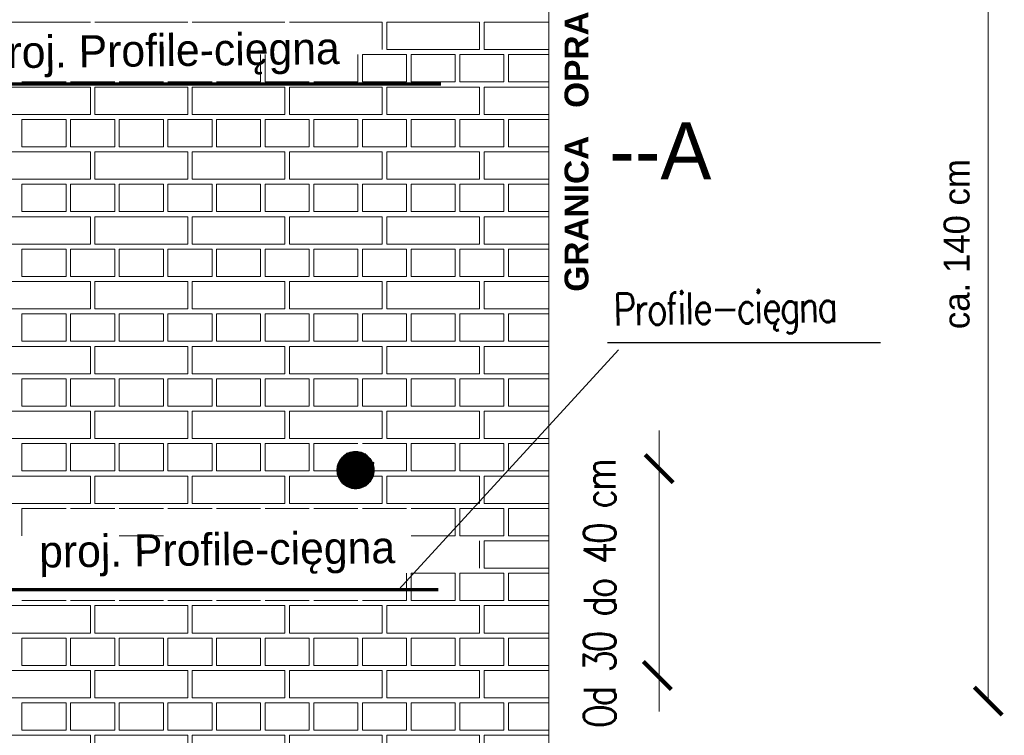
# Model space of a CAD drawing. Header units: millimetres. Extents: x 5545 to 136433, y -146986 to -36607.
# Tile 8 of 159: x 45580 to 46011, y -63834 to -63520. Entities that reach past the tile are written whole.
import ezdxf

# ---------------------------------------------------------------- set-up
doc = ezdxf.new("R2010")
doc.units = ezdxf.units.MM
doc.header["$LTSCALE"] = 8
doc.linetypes.add('DASHDOTX2', pattern=[50.8, 25.4, -12.7, 0, -12.7])
doc.linetypes.add('DASHED2', pattern=[37.5, 25, -12.5])
doc.layers.add('widok', color=2, linetype='Continuous', lineweight=20)
doc.styles.add('style1', font='simplex.shx')

# ---------------------------------------------------------------- blocks, each defined once
blk = doc.blocks.new('_ArchTick')
at = {"color": 0, "linetype": 'ByBlock', "const_width": 0.15}
blk.add_lwpolyline([(-0.5, -0.5), (0.5, 0.5)], dxfattribs=at)

msp = doc.modelspace()

# ---------------------------------------------------------------- hatches: boundary and pattern name
at = {"linetype": 'DASHDOTX2', "lineweight": 25, "ltscale": 2}
h = msp.add_hatch(dxfattribs=at)
h.set_pattern_fill('ANSI31', color=2, scale=1.02375, style=0)
h.set_pattern_definition([(45, (149674.51979, -80925.99054), (-0.0904875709, 0.0904875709), [])])
h.paths.add_polyline_path([(45718.839, -63717.695, 0.599628), (45731.324, -63724.363), (45727.744, -63718.381), (45727.531, -63718.381), (45734.32, -63714.74, 0.827145)])
h.paths.add_polyline_path([(45734.885, -63717.695, 0.0946039), (45734.32, -63714.74), (45727.692, -63718.295), (45731.324, -63724.363, 0.2502907)])
h = msp.add_hatch(dxfattribs=at)
h.set_pattern_fill('ANSI31', color=5, scale=0.6825, style=0)
h.set_pattern_definition([(45, (115025.3851, -75190.51371), (-0.06032504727, 0.06032504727), [])])
h.paths.add_polyline_path([(45721.598, -63718.317, 0.599628), (45729.921, -63722.762), (45727.535, -63718.774), (45727.393, -63718.774), (45731.919, -63716.346, 0.827145)])
h.paths.add_polyline_path([(45732.295, -63718.317, 0.0946039), (45731.919, -63716.346), (45727.5, -63718.717), (45729.921, -63722.762, 0.2502907)])

# ---------------------------------------------------------------- linework, layer by layer
at = {"color": 7, "linetype": 'DASHDOTX2', "lineweight": 15, "ltscale": 2}
msp.add_line((45811.574, -63435.193), (45811.574, -64073.659), dxfattribs=at)
at = {"lineweight": 15}
for p, q in [((46004.329, -63440.494), (46004.329, -63819.105)), ((45859.978, -63700.364), (45859.978, -63823.606))]:
    msp.add_line(p, q, dxfattribs=at)
at = {"color": 254, "lineweight": 15}
for p, q in [((45569.886, -63521.13), (45610.558, -63521.13)), ((45612.558, -63521.13), (45653.23, -63521.13)), ((45655.23, -63521.13), (45695.902, -63521.13)), ((45697.902, -63521.13), (45738.574, -63521.13)), ((45738.574, -63533.131), (45738.574, -63521.13)), ((45740.574, -63521.13), (45781.246, -63521.13)), ((45740.574, -63533.131), (45740.574, -63521.13)), ((45781.246, -63533.131), (45781.246, -63521.13)), ((45783.246, -63521.13), (45811.574, -63521.13)), ((45783.246, -63533.131), (45783.246, -63521.13)), ((45740.574, -63533.131), (45781.246, -63533.131)), ((45783.246, -63533.131), (45811.574, -63533.131)), ((45685.234, -63547.357), (45685.234, -63535.356)), ((45687.234, -63547.357), (45687.234, -63535.356)), ((45727.906, -63547.357), (45727.906, -63535.356)), ((45729.906, -63535.356), (45749.242, -63535.356)), ((45729.906, -63547.357), (45729.906, -63535.356)), ((45749.242, -63547.357), (45749.242, -63535.356)), ((45751.242, -63535.356), (45770.578, -63535.356)), ((45751.242, -63547.357), (45751.242, -63535.356)), ((45770.578, -63547.357), (45770.578, -63535.356)), ((45772.578, -63535.356), (45791.914, -63535.356)), ((45772.578, -63547.357), (45772.578, -63535.356)), ((45791.914, -63547.357), (45791.914, -63535.356)), ((45793.914, -63535.356), (45811.574, -63535.356)), ((45793.914, -63547.357), (45793.914, -63535.356)), ((45569.886, -63549.581), (45610.558, -63549.581)), ((45580.554, -63547.357), (45599.89, -63547.357)), ((45601.89, -63547.357), (45621.226, -63547.357)), ((45610.558, -63561.583), (45610.558, -63549.581)), ((45612.558, -63549.581), (45653.23, -63549.581)), ((45612.558, -63561.583), (45612.558, -63549.581)), ((45623.226, -63547.357), (45642.562, -63547.357)), ((45644.562, -63547.357), (45663.898, -63547.357)), ((45653.23, -63561.583), (45653.23, -63549.581)), ((45655.23, -63549.581), (45695.902, -63549.581)), ((45655.23, -63561.583), (45655.23, -63549.581)), ((45665.898, -63547.357), (45685.234, -63547.357)), ((45687.234, -63547.357), (45706.57, -63547.357)), ((45695.902, -63561.583), (45695.902, -63549.581)), ((45697.902, -63549.581), (45738.574, -63549.581)), ((45697.902, -63561.583), (45697.902, -63549.581)), ((45708.57, -63547.357), (45727.906, -63547.357)), ((45729.906, -63547.357), (45749.242, -63547.357)), ((45738.574, -63561.583), (45738.574, -63549.581)), ((45740.574, -63549.581), (45781.246, -63549.581)), ((45740.574, -63561.583), (45740.574, -63549.581)), ((45751.242, -63547.357), (45770.578, -63547.357)), ((45772.578, -63547.357), (45791.914, -63547.357)), ((45781.246, -63561.583), (45781.246, -63549.581)), ((45783.246, -63549.581), (45811.574, -63549.581)), ((45783.246, -63561.583), (45783.246, -63549.581)), ((45793.914, -63547.357), (45811.574, -63547.357)), ((45569.886, -63561.583), (45610.558, -63561.583)), ((45612.558, -63561.583), (45653.23, -63561.583)), ((45655.23, -63561.583), (45695.902, -63561.583)), ((45697.902, -63561.583), (45738.574, -63561.583)), ((45740.574, -63561.583), (45781.246, -63561.583)), ((45783.246, -63561.583), (45811.574, -63561.583)), ((45580.554, -63563.807), (45599.89, -63563.807)), ((45580.554, -63575.809), (45580.554, -63563.807)), ((45599.89, -63575.809), (45599.89, -63563.807)), ((45601.89, -63563.807), (45621.226, -63563.807)), ((45601.89, -63575.809), (45601.89, -63563.807)), ((45621.226, -63575.809), (45621.226, -63563.807)), ((45623.226, -63563.807), (45642.562, -63563.807)), ((45623.226, -63575.809), (45623.226, -63563.807)), ((45642.562, -63575.809), (45642.562, -63563.807)), ((45644.562, -63563.807), (45663.898, -63563.807)), ((45644.562, -63575.809), (45644.562, -63563.807)), ((45663.898, -63575.809), (45663.898, -63563.807)), ((45665.898, -63563.807), (45685.234, -63563.807)), ((45665.898, -63575.809), (45665.898, -63563.807)), ((45685.234, -63575.809), (45685.234, -63563.807)), ((45687.234, -63563.807), (45706.57, -63563.807)), ((45687.234, -63575.809), (45687.234, -63563.807)), ((45706.57, -63575.809), (45706.57, -63563.807)), ((45708.57, -63563.807), (45727.906, -63563.807)), ((45708.57, -63575.809), (45708.57, -63563.807)), ((45727.906, -63575.809), (45727.906, -63563.807)), ((45729.906, -63563.807), (45749.242, -63563.807)), ((45729.906, -63575.809), (45729.906, -63563.807)), ((45749.242, -63575.809), (45749.242, -63563.807)), ((45751.242, -63563.807), (45770.578, -63563.807)), ((45751.242, -63575.809), (45751.242, -63563.807)), ((45770.578, -63575.809), (45770.578, -63563.807)), ((45772.578, -63563.807), (45791.914, -63563.807)), ((45772.578, -63575.809), (45772.578, -63563.807)), ((45791.914, -63575.809), (45791.914, -63563.807)), ((45793.914, -63563.807), (45811.574, -63563.807)), ((45793.914, -63575.809), (45793.914, -63563.807)), ((45580.554, -63575.809), (45599.89, -63575.809)), ((45601.89, -63575.809), (45621.226, -63575.809)), ((45623.226, -63575.809), (45642.562, -63575.809)), ((45644.562, -63575.809), (45663.898, -63575.809)), ((45665.898, -63575.809), (45685.234, -63575.809)), ((45687.234, -63575.809), (45706.57, -63575.809)), ((45708.57, -63575.809), (45727.906, -63575.809)), ((45729.906, -63575.809), (45749.242, -63575.809)), ((45751.242, -63575.809), (45770.578, -63575.809)), ((45772.578, -63575.809), (45791.914, -63575.809)), ((45793.914, -63575.809), (45811.574, -63575.809)), ((45569.886, -63578.033), (45610.558, -63578.033)), ((45610.558, -63590.035), (45610.558, -63578.033)), ((45612.558, -63578.033), (45653.23, -63578.033)), ((45612.558, -63590.035), (45612.558, -63578.033)), ((45653.23, -63590.035), (45653.23, -63578.033)), ((45655.23, -63578.033), (45695.902, -63578.033)), ((45655.23, -63590.035), (45655.23, -63578.033)), ((45695.902, -63590.035), (45695.902, -63578.033)), ((45697.902, -63578.033), (45738.574, -63578.033)), ((45697.902, -63590.035), (45697.902, -63578.033)), ((45738.574, -63590.035), (45738.574, -63578.033)), ((45740.574, -63578.033), (45781.246, -63578.033)), ((45740.574, -63590.035), (45740.574, -63578.033)), ((45781.246, -63590.035), (45781.246, -63578.033)), ((45783.246, -63578.033), (45811.574, -63578.033)), ((45783.246, -63590.035), (45783.246, -63578.033)), ((45569.886, -63590.035), (45610.558, -63590.035)), ((45580.554, -63592.259), (45599.89, -63592.259)), ((45580.554, -63604.26), (45580.554, -63592.259)), ((45599.89, -63604.26), (45599.89, -63592.259)), ((45601.89, -63592.259), (45621.226, -63592.259)), ((45601.89, -63604.26), (45601.89, -63592.259)), ((45612.558, -63590.035), (45653.23, -63590.035)), ((45621.226, -63604.26), (45621.226, -63592.259)), ((45623.226, -63592.259), (45642.562, -63592.259)), ((45623.226, -63604.26), (45623.226, -63592.259)), ((45642.562, -63604.26), (45642.562, -63592.259)), ((45644.562, -63592.259), (45663.898, -63592.259)), ((45644.562, -63604.26), (45644.562, -63592.259)), ((45655.23, -63590.035), (45695.902, -63590.035)), ((45663.898, -63604.26), (45663.898, -63592.259)), ((45665.898, -63592.259), (45685.234, -63592.259)), ((45665.898, -63604.26), (45665.898, -63592.259)), ((45685.234, -63604.26), (45685.234, -63592.259)), ((45687.234, -63592.259), (45706.57, -63592.259)), ((45687.234, -63604.26), (45687.234, -63592.259)), ((45697.902, -63590.035), (45738.574, -63590.035)), ((45706.57, -63604.26), (45706.57, -63592.259)), ((45708.57, -63592.259), (45727.906, -63592.259)), ((45708.57, -63604.26), (45708.57, -63592.259)), ((45727.906, -63604.26), (45727.906, -63592.259)), ((45729.906, -63592.259), (45749.242, -63592.259)), ((45729.906, -63604.26), (45729.906, -63592.259)), ((45740.574, -63590.035), (45781.246, -63590.035)), ((45749.242, -63604.26), (45749.242, -63592.259)), ((45751.242, -63592.259), (45770.578, -63592.259)), ((45751.242, -63604.26), (45751.242, -63592.259)), ((45770.578, -63604.26), (45770.578, -63592.259)), ((45772.578, -63592.259), (45791.914, -63592.259)), ((45772.578, -63604.26), (45772.578, -63592.259)), ((45783.246, -63590.035), (45811.574, -63590.035)), ((45791.914, -63604.26), (45791.914, -63592.259)), ((45793.914, -63592.259), (45811.574, -63592.259)), ((45793.914, -63604.26), (45793.914, -63592.259)), ((45569.886, -63606.485), (45610.558, -63606.485)), ((45580.554, -63604.26), (45599.89, -63604.26)), ((45601.89, -63604.26), (45621.226, -63604.26)), ((45610.558, -63618.486), (45610.558, -63606.485)), ((45612.558, -63606.485), (45653.23, -63606.485)), ((45612.558, -63618.486), (45612.558, -63606.485)), ((45623.226, -63604.26), (45642.562, -63604.26)), ((45644.562, -63604.26), (45663.898, -63604.26)), ((45653.23, -63618.486), (45653.23, -63606.485)), ((45655.23, -63606.485), (45695.902, -63606.485)), ((45655.23, -63618.486), (45655.23, -63606.485)), ((45665.898, -63604.26), (45685.234, -63604.26)), ((45687.234, -63604.26), (45706.57, -63604.26)), ((45695.902, -63618.486), (45695.902, -63606.485)), ((45697.902, -63606.485), (45738.574, -63606.485)), ((45697.902, -63618.486), (45697.902, -63606.485)), ((45708.57, -63604.26), (45727.906, -63604.26)), ((45729.906, -63604.26), (45749.242, -63604.26)), ((45738.574, -63618.486), (45738.574, -63606.485)), ((45740.574, -63606.485), (45781.246, -63606.485)), ((45740.574, -63618.486), (45740.574, -63606.485)), ((45751.242, -63604.26), (45770.578, -63604.26)), ((45772.578, -63604.26), (45791.914, -63604.26)), ((45781.246, -63618.486), (45781.246, -63606.485)), ((45783.246, -63606.485), (45811.574, -63606.485)), ((45783.246, -63618.486), (45783.246, -63606.485)), ((45793.914, -63604.26), (45811.574, -63604.26)), ((45569.886, -63618.486), (45610.558, -63618.486)), ((45612.558, -63618.486), (45653.23, -63618.486)), ((45655.23, -63618.486), (45695.902, -63618.486)), ((45697.902, -63618.486), (45738.574, -63618.486)), ((45740.574, -63618.486), (45781.246, -63618.486)), ((45783.246, -63618.486), (45811.574, -63618.486)), ((45580.554, -63620.711), (45599.89, -63620.711)), ((45580.554, -63632.712), (45580.554, -63620.711)), ((45599.89, -63632.712), (45599.89, -63620.711)), ((45601.89, -63620.711), (45621.226, -63620.711)), ((45601.89, -63632.712), (45601.89, -63620.711)), ((45621.226, -63632.712), (45621.226, -63620.711)), ((45623.226, -63620.711), (45642.562, -63620.711)), ((45623.226, -63632.712), (45623.226, -63620.711)), ((45642.562, -63632.712), (45642.562, -63620.711)), ((45644.562, -63620.711), (45663.898, -63620.711)), ((45644.562, -63632.712), (45644.562, -63620.711)), ((45663.898, -63632.712), (45663.898, -63620.711)), ((45665.898, -63620.711), (45685.234, -63620.711)), ((45665.898, -63632.712), (45665.898, -63620.711)), ((45685.234, -63632.712), (45685.234, -63620.711)), ((45687.234, -63620.711), (45706.57, -63620.711)), ((45687.234, -63632.712), (45687.234, -63620.711)), ((45706.57, -63632.712), (45706.57, -63620.711)), ((45708.57, -63620.711), (45727.906, -63620.711)), ((45708.57, -63632.712), (45708.57, -63620.711)), ((45727.906, -63632.712), (45727.906, -63620.711)), ((45729.906, -63620.711), (45749.242, -63620.711)), ((45729.906, -63632.712), (45729.906, -63620.711)), ((45749.242, -63632.712), (45749.242, -63620.711)), ((45751.242, -63620.711), (45770.578, -63620.711)), ((45751.242, -63632.712), (45751.242, -63620.711)), ((45770.578, -63632.712), (45770.578, -63620.711)), ((45772.578, -63620.711), (45791.914, -63620.711)), ((45772.578, -63632.712), (45772.578, -63620.711)), ((45791.914, -63632.712), (45791.914, -63620.711)), ((45793.914, -63620.711), (45811.574, -63620.711)), ((45793.914, -63632.712), (45793.914, -63620.711)), ((45580.554, -63632.712), (45599.89, -63632.712)), ((45601.89, -63632.712), (45621.226, -63632.712)), ((45623.226, -63632.712), (45642.562, -63632.712)), ((45644.562, -63632.712), (45663.898, -63632.712)), ((45665.898, -63632.712), (45685.234, -63632.712)), ((45687.234, -63632.712), (45706.57, -63632.712)), ((45708.57, -63632.712), (45727.906, -63632.712)), ((45729.906, -63632.712), (45749.242, -63632.712)), ((45751.242, -63632.712), (45770.578, -63632.712)), ((45772.578, -63632.712), (45791.914, -63632.712)), ((45793.914, -63632.712), (45811.574, -63632.712)), ((45569.886, -63634.936), (45610.558, -63634.936)), ((45610.558, -63646.938), (45610.558, -63634.936)), ((45612.558, -63634.936), (45653.23, -63634.936)), ((45612.558, -63646.938), (45612.558, -63634.936)), ((45653.23, -63646.938), (45653.23, -63634.936)), ((45655.23, -63634.936), (45695.902, -63634.936)), ((45655.23, -63646.938), (45655.23, -63634.936)), ((45695.902, -63646.938), (45695.902, -63634.936)), ((45697.902, -63634.936), (45738.574, -63634.936)), ((45697.902, -63646.938), (45697.902, -63634.936)), ((45738.574, -63646.938), (45738.574, -63634.936)), ((45740.574, -63634.936), (45781.246, -63634.936)), ((45740.574, -63646.938), (45740.574, -63634.936)), ((45781.246, -63646.938), (45781.246, -63634.936)), ((45783.246, -63634.936), (45811.574, -63634.936)), ((45783.246, -63646.938), (45783.246, -63634.936)), ((45569.886, -63646.938), (45610.558, -63646.938)), ((45580.554, -63649.162), (45599.89, -63649.162)), ((45580.554, -63661.164), (45580.554, -63649.162)), ((45599.89, -63661.164), (45599.89, -63649.162)), ((45601.89, -63649.162), (45621.226, -63649.162)), ((45601.89, -63661.164), (45601.89, -63649.162)), ((45612.558, -63646.938), (45653.23, -63646.938)), ((45621.226, -63661.164), (45621.226, -63649.162)), ((45623.226, -63649.162), (45642.562, -63649.162)), ((45623.226, -63661.164), (45623.226, -63649.162)), ((45642.562, -63661.164), (45642.562, -63649.162)), ((45644.562, -63649.162), (45663.898, -63649.162)), ((45644.562, -63661.164), (45644.562, -63649.162)), ((45655.23, -63646.938), (45695.902, -63646.938)), ((45663.898, -63661.164), (45663.898, -63649.162)), ((45665.898, -63649.162), (45685.234, -63649.162)), ((45665.898, -63661.164), (45665.898, -63649.162)), ((45685.234, -63661.164), (45685.234, -63649.162)), ((45687.234, -63649.162), (45706.57, -63649.162)), ((45687.234, -63661.164), (45687.234, -63649.162)), ((45697.902, -63646.938), (45738.574, -63646.938)), ((45706.57, -63661.164), (45706.57, -63649.162)), ((45708.57, -63649.162), (45727.906, -63649.162)), ((45708.57, -63661.164), (45708.57, -63649.162)), ((45727.906, -63661.164), (45727.906, -63649.162)), ((45729.906, -63649.162), (45749.242, -63649.162)), ((45729.906, -63661.164), (45729.906, -63649.162)), ((45740.574, -63646.938), (45781.246, -63646.938)), ((45749.242, -63661.164), (45749.242, -63649.162)), ((45751.242, -63649.162), (45770.578, -63649.162)), ((45751.242, -63661.164), (45751.242, -63649.162)), ((45770.578, -63661.164), (45770.578, -63649.162)), ((45772.578, -63649.162), (45791.914, -63649.162)), ((45772.578, -63661.164), (45772.578, -63649.162)), ((45783.246, -63646.938), (45811.574, -63646.938)), ((45791.914, -63661.164), (45791.914, -63649.162)), ((45793.914, -63649.162), (45811.574, -63649.162)), ((45793.914, -63661.164), (45793.914, -63649.162)), ((45580.554, -63661.164), (45599.89, -63661.164)), ((45601.89, -63661.164), (45621.226, -63661.164)), ((45623.226, -63661.164), (45642.562, -63661.164)), ((45644.562, -63661.164), (45663.898, -63661.164)), ((45665.898, -63661.164), (45685.234, -63661.164)), ((45687.234, -63661.164), (45706.57, -63661.164)), ((45708.57, -63661.164), (45727.906, -63661.164)), ((45729.906, -63661.164), (45749.242, -63661.164)), ((45751.242, -63661.164), (45770.578, -63661.164)), ((45772.578, -63661.164), (45791.914, -63661.164)), ((45793.914, -63661.164), (45811.574, -63661.164)), ((45569.886, -63663.388), (45610.558, -63663.388)), ((45610.558, -63675.39), (45610.558, -63663.388)), ((45612.558, -63663.388), (45653.23, -63663.388)), ((45612.558, -63675.39), (45612.558, -63663.388)), ((45653.23, -63675.39), (45653.23, -63663.388)), ((45655.23, -63663.388), (45695.902, -63663.388)), ((45655.23, -63675.39), (45655.23, -63663.388)), ((45695.902, -63675.39), (45695.902, -63663.388)), ((45697.902, -63663.388), (45738.574, -63663.388)), ((45697.902, -63675.39), (45697.902, -63663.388)), ((45738.574, -63675.39), (45738.574, -63663.388)), ((45740.574, -63663.388), (45781.246, -63663.388)), ((45740.574, -63675.39), (45740.574, -63663.388)), ((45781.246, -63675.39), (45781.246, -63663.388)), ((45783.246, -63663.388), (45811.574, -63663.388)), ((45783.246, -63675.39), (45783.246, -63663.388)), ((45569.886, -63675.39), (45610.558, -63675.39)), ((45612.558, -63675.39), (45653.23, -63675.39)), ((45655.23, -63675.39), (45695.902, -63675.39)), ((45697.902, -63675.39), (45738.574, -63675.39)), ((45740.574, -63675.39), (45781.246, -63675.39)), ((45783.246, -63675.39), (45811.574, -63675.39)), ((45580.554, -63677.614), (45599.89, -63677.614)), ((45580.554, -63689.615), (45580.554, -63677.614)), ((45599.89, -63689.615), (45599.89, -63677.614)), ((45601.89, -63677.614), (45621.226, -63677.614)), ((45601.89, -63689.615), (45601.89, -63677.614)), ((45621.226, -63689.615), (45621.226, -63677.614)), ((45623.226, -63677.614), (45642.562, -63677.614)), ((45623.226, -63689.615), (45623.226, -63677.614)), ((45642.562, -63689.615), (45642.562, -63677.614)), ((45644.562, -63677.614), (45663.898, -63677.614)), ((45644.562, -63689.615), (45644.562, -63677.614)), ((45663.898, -63689.615), (45663.898, -63677.614)), ((45665.898, -63677.614), (45685.234, -63677.614)), ((45665.898, -63689.615), (45665.898, -63677.614)), ((45685.234, -63689.615), (45685.234, -63677.614)), ((45687.234, -63677.614), (45706.57, -63677.614)), ((45687.234, -63689.615), (45687.234, -63677.614)), ((45706.57, -63689.615), (45706.57, -63677.614)), ((45708.57, -63677.614), (45727.906, -63677.614)), ((45708.57, -63689.615), (45708.57, -63677.614)), ((45727.906, -63689.615), (45727.906, -63677.614)), ((45729.906, -63677.614), (45749.242, -63677.614)), ((45729.906, -63689.615), (45729.906, -63677.614)), ((45749.242, -63689.615), (45749.242, -63677.614)), ((45751.242, -63677.614), (45770.578, -63677.614)), ((45751.242, -63689.615), (45751.242, -63677.614)), ((45770.578, -63689.615), (45770.578, -63677.614)), ((45772.578, -63677.614), (45791.914, -63677.614)), ((45772.578, -63689.615), (45772.578, -63677.614)), ((45791.914, -63689.615), (45791.914, -63677.614)), ((45793.914, -63677.614), (45811.574, -63677.614)), ((45793.914, -63689.615), (45793.914, -63677.614)), ((45569.886, -63691.84), (45610.558, -63691.84)), ((45580.554, -63689.615), (45599.89, -63689.615)), ((45601.89, -63689.615), (45621.226, -63689.615)), ((45610.558, -63703.841), (45610.558, -63691.84)), ((45612.558, -63691.84), (45653.23, -63691.84)), ((45612.558, -63703.841), (45612.558, -63691.84)), ((45623.226, -63689.615), (45642.562, -63689.615)), ((45644.562, -63689.615), (45663.898, -63689.615)), ((45653.23, -63703.841), (45653.23, -63691.84)), ((45655.23, -63691.84), (45695.902, -63691.84)), ((45655.23, -63703.841), (45655.23, -63691.84)), ((45665.898, -63689.615), (45685.234, -63689.615)), ((45687.234, -63689.615), (45706.57, -63689.615)), ((45695.902, -63703.841), (45695.902, -63691.84)), ((45697.902, -63691.84), (45738.574, -63691.84)), ((45697.902, -63703.841), (45697.902, -63691.84)), ((45708.57, -63689.615), (45727.906, -63689.615)), ((45729.906, -63689.615), (45749.242, -63689.615)), ((45738.574, -63703.841), (45738.574, -63691.84)), ((45740.574, -63691.84), (45781.246, -63691.84)), ((45740.574, -63703.841), (45740.574, -63691.84)), ((45751.242, -63689.615), (45770.578, -63689.615)), ((45772.578, -63689.615), (45791.914, -63689.615)), ((45781.246, -63703.841), (45781.246, -63691.84)), ((45783.246, -63691.84), (45811.574, -63691.84)), ((45783.246, -63703.841), (45783.246, -63691.84)), ((45793.914, -63689.615), (45811.574, -63689.615)), ((45569.886, -63703.841), (45610.558, -63703.841)), ((45580.554, -63706.066), (45599.89, -63706.066)), ((45580.554, -63718.067), (45580.554, -63706.066)), ((45599.89, -63718.067), (45599.89, -63706.066)), ((45601.89, -63706.066), (45621.226, -63706.066)), ((45601.89, -63718.067), (45601.89, -63706.066)), ((45612.558, -63703.841), (45653.23, -63703.841)), ((45621.226, -63718.067), (45621.226, -63706.066)), ((45623.226, -63706.066), (45642.562, -63706.066)), ((45623.226, -63718.067), (45623.226, -63706.066)), ((45642.562, -63718.067), (45642.562, -63706.066)), ((45644.562, -63706.066), (45663.898, -63706.066)), ((45644.562, -63718.067), (45644.562, -63706.066)), ((45655.23, -63703.841), (45695.902, -63703.841)), ((45663.898, -63718.067), (45663.898, -63706.066)), ((45665.898, -63706.066), (45685.234, -63706.066)), ((45665.898, -63718.067), (45665.898, -63706.066)), ((45685.234, -63718.067), (45685.234, -63706.066)), ((45687.234, -63706.066), (45706.57, -63706.066)), ((45687.234, -63718.067), (45687.234, -63706.066)), ((45697.902, -63703.841), (45738.574, -63703.841)), ((45706.57, -63718.067), (45706.57, -63706.066)), ((45708.57, -63706.066), (45727.906, -63706.066)), ((45708.57, -63718.067), (45708.57, -63706.066)), ((45729.906, -63706.066), (45749.242, -63706.066)), ((45740.574, -63703.841), (45781.246, -63703.841)), ((45749.242, -63718.067), (45749.242, -63706.066)), ((45751.242, -63706.066), (45770.578, -63706.066)), ((45751.242, -63718.067), (45751.242, -63706.066)), ((45770.578, -63718.067), (45770.578, -63706.066)), ((45772.578, -63706.066), (45791.914, -63706.066)), ((45772.578, -63718.067), (45772.578, -63706.066)), ((45783.246, -63703.841), (45811.574, -63703.841)), ((45791.914, -63718.067), (45791.914, -63706.066)), ((45793.914, -63706.066), (45811.574, -63706.066)), ((45793.914, -63718.067), (45793.914, -63706.066)), ((45580.554, -63718.067), (45599.89, -63718.067)), ((45601.89, -63718.067), (45621.226, -63718.067)), ((45623.226, -63718.067), (45642.562, -63718.067)), ((45644.562, -63718.067), (45663.898, -63718.067)), ((45665.898, -63718.067), (45685.234, -63718.067)), ((45687.234, -63718.067), (45706.57, -63718.067)), ((45708.57, -63718.067), (45727.906, -63718.067)), ((45729.906, -63718.067), (45749.242, -63718.067)), ((45751.242, -63718.067), (45770.578, -63718.067)), ((45772.578, -63718.067), (45791.914, -63718.067)), ((45793.914, -63718.067), (45811.574, -63718.067)), ((45569.886, -63720.291), (45610.558, -63720.291)), ((45610.558, -63732.293), (45610.558, -63720.291)), ((45612.558, -63720.291), (45653.23, -63720.291)), ((45612.558, -63732.293), (45612.558, -63720.291)), ((45653.23, -63732.293), (45653.23, -63720.291)), ((45655.23, -63720.291), (45695.902, -63720.291)), ((45655.23, -63732.293), (45655.23, -63720.291)), ((45695.902, -63732.293), (45695.902, -63720.291)), ((45697.902, -63720.291), (45738.574, -63720.291)), ((45697.902, -63732.293), (45697.902, -63720.291)), ((45738.574, -63732.293), (45738.574, -63720.291)), ((45740.574, -63720.291), (45781.246, -63720.291)), ((45740.574, -63732.293), (45740.574, -63720.291)), ((45781.246, -63732.293), (45781.246, -63720.291)), ((45783.246, -63720.291), (45811.574, -63720.291)), ((45783.246, -63732.293), (45783.246, -63720.291)), ((45569.886, -63732.293), (45610.558, -63732.293)), ((45580.554, -63734.517), (45599.89, -63734.517)), ((45580.554, -63746.519), (45580.554, -63734.517)), ((45601.89, -63734.517), (45621.226, -63734.517)), ((45612.558, -63732.293), (45653.23, -63732.293)), ((45623.226, -63734.517), (45642.562, -63734.517)), ((45644.562, -63734.517), (45663.898, -63734.517)), ((45655.23, -63732.293), (45695.902, -63732.293)), ((45665.898, -63734.517), (45685.234, -63734.517)), ((45687.234, -63734.517), (45706.57, -63734.517)), ((45697.902, -63732.293), (45738.574, -63732.293)), ((45708.57, -63734.517), (45727.906, -63734.517)), ((45729.906, -63734.517), (45749.242, -63734.517)), ((45740.574, -63732.293), (45781.246, -63732.293)), ((45751.242, -63734.517), (45770.578, -63734.517)), ((45770.578, -63746.519), (45770.578, -63734.517)), ((45772.578, -63734.517), (45791.914, -63734.517)), ((45772.578, -63746.519), (45772.578, -63734.517)), ((45783.246, -63732.293), (45811.574, -63732.293)), ((45791.914, -63746.519), (45791.914, -63734.517)), ((45793.914, -63734.517), (45811.574, -63734.517)), ((45793.914, -63746.519), (45793.914, -63734.517)), ((45623.226, -63746.519), (45642.562, -63746.519)), ((45751.242, -63746.519), (45770.578, -63746.519)), ((45772.578, -63746.519), (45791.914, -63746.519)), ((45781.246, -63760.744), (45781.246, -63748.743)), ((45783.246, -63748.743), (45811.574, -63748.743)), ((45783.246, -63760.744), (45783.246, -63748.743)), ((45793.914, -63746.519), (45811.574, -63746.519)), ((45783.246, -63760.744), (45811.574, -63760.744)), ((45749.242, -63774.97), (45749.242, -63762.969)), ((45751.242, -63762.969), (45770.578, -63762.969)), ((45751.242, -63774.97), (45751.242, -63762.969)), ((45770.578, -63774.97), (45770.578, -63762.969)), ((45772.578, -63762.969), (45791.914, -63762.969)), ((45772.578, -63774.97), (45772.578, -63762.969)), ((45791.914, -63774.97), (45791.914, -63762.969)), ((45793.914, -63762.969), (45811.574, -63762.969)), ((45793.914, -63774.97), (45793.914, -63762.969)), ((45580.554, -63774.97), (45599.89, -63774.97)), ((45601.89, -63774.97), (45621.226, -63774.97)), ((45623.226, -63774.97), (45642.562, -63774.97)), ((45644.562, -63774.97), (45663.898, -63774.97)), ((45665.898, -63774.97), (45685.234, -63774.97)), ((45687.234, -63774.97), (45706.57, -63774.97)), ((45708.57, -63774.97), (45727.906, -63774.97)), ((45729.906, -63774.97), (45749.242, -63774.97)), ((45751.242, -63774.97), (45770.578, -63774.97)), ((45772.578, -63774.97), (45791.914, -63774.97)), ((45793.914, -63774.97), (45811.574, -63774.97)), ((45569.886, -63777.195), (45610.558, -63777.195)), ((45610.558, -63789.196), (45610.558, -63777.195)), ((45612.558, -63777.195), (45653.23, -63777.195)), ((45612.558, -63789.196), (45612.558, -63777.195)), ((45653.23, -63789.196), (45653.23, -63777.195)), ((45655.23, -63777.195), (45695.902, -63777.195)), ((45655.23, -63789.196), (45655.23, -63777.195)), ((45695.902, -63789.196), (45695.902, -63777.195)), ((45697.902, -63777.195), (45738.574, -63777.195)), ((45697.902, -63789.196), (45697.902, -63777.195)), ((45738.574, -63789.196), (45738.574, -63777.195)), ((45740.574, -63777.195), (45781.246, -63777.195)), ((45740.574, -63789.196), (45740.574, -63777.195)), ((45781.246, -63789.196), (45781.246, -63777.195)), ((45783.246, -63777.195), (45811.574, -63777.195)), ((45783.246, -63789.196), (45783.246, -63777.195)), ((45569.886, -63789.196), (45610.558, -63789.196)), ((45580.554, -63791.42), (45599.89, -63791.42)), ((45580.554, -63803.422), (45580.554, -63791.42)), ((45599.89, -63803.422), (45599.89, -63791.42)), ((45601.89, -63791.42), (45621.226, -63791.42)), ((45601.89, -63803.422), (45601.89, -63791.42)), ((45612.558, -63789.196), (45653.23, -63789.196)), ((45621.226, -63803.422), (45621.226, -63791.42)), ((45623.226, -63791.42), (45642.562, -63791.42)), ((45623.226, -63803.422), (45623.226, -63791.42)), ((45642.562, -63803.422), (45642.562, -63791.42)), ((45644.562, -63791.42), (45663.898, -63791.42)), ((45644.562, -63803.422), (45644.562, -63791.42)), ((45655.23, -63789.196), (45695.902, -63789.196)), ((45663.898, -63803.422), (45663.898, -63791.42)), ((45665.898, -63791.42), (45685.234, -63791.42)), ((45665.898, -63803.422), (45665.898, -63791.42)), ((45685.234, -63803.422), (45685.234, -63791.42)), ((45687.234, -63791.42), (45706.57, -63791.42)), ((45687.234, -63803.422), (45687.234, -63791.42)), ((45697.902, -63789.196), (45738.574, -63789.196)), ((45706.57, -63803.422), (45706.57, -63791.42)), ((45708.57, -63791.42), (45727.906, -63791.42)), ((45708.57, -63803.422), (45708.57, -63791.42)), ((45727.906, -63803.422), (45727.906, -63791.42)), ((45729.906, -63791.42), (45749.242, -63791.42)), ((45729.906, -63803.422), (45729.906, -63791.42)), ((45740.574, -63789.196), (45781.246, -63789.196)), ((45749.242, -63803.422), (45749.242, -63791.42)), ((45751.242, -63791.42), (45770.578, -63791.42)), ((45751.242, -63803.422), (45751.242, -63791.42)), ((45770.578, -63803.422), (45770.578, -63791.42)), ((45772.578, -63791.42), (45791.914, -63791.42)), ((45772.578, -63803.422), (45772.578, -63791.42)), ((45783.246, -63789.196), (45811.574, -63789.196)), ((45791.914, -63803.422), (45791.914, -63791.42)), ((45793.914, -63791.42), (45811.574, -63791.42)), ((45793.914, -63803.422), (45793.914, -63791.42)), ((45580.554, -63803.422), (45599.89, -63803.422)), ((45601.89, -63803.422), (45621.226, -63803.422)), ((45623.226, -63803.422), (45642.562, -63803.422)), ((45644.562, -63803.422), (45663.898, -63803.422)), ((45665.898, -63803.422), (45685.234, -63803.422)), ((45687.234, -63803.422), (45706.57, -63803.422)), ((45708.57, -63803.422), (45727.906, -63803.422)), ((45729.906, -63803.422), (45749.242, -63803.422)), ((45751.242, -63803.422), (45770.578, -63803.422)), ((45772.578, -63803.422), (45791.914, -63803.422)), ((45793.914, -63803.422), (45811.574, -63803.422)), ((45569.886, -63805.646), (45610.558, -63805.646)), ((45610.558, -63817.648), (45610.558, -63805.646)), ((45612.558, -63805.646), (45653.23, -63805.646)), ((45612.558, -63817.648), (45612.558, -63805.646)), ((45653.23, -63817.648), (45653.23, -63805.646)), ((45655.23, -63805.646), (45695.902, -63805.646)), ((45655.23, -63817.648), (45655.23, -63805.646)), ((45695.902, -63817.648), (45695.902, -63805.646)), ((45697.902, -63805.646), (45738.574, -63805.646)), ((45697.902, -63817.648), (45697.902, -63805.646)), ((45738.574, -63817.648), (45738.574, -63805.646)), ((45740.574, -63805.646), (45781.246, -63805.646)), ((45740.574, -63817.648), (45740.574, -63805.646)), ((45781.246, -63817.648), (45781.246, -63805.646)), ((45783.246, -63805.646), (45811.574, -63805.646)), ((45783.246, -63817.648), (45783.246, -63805.646)), ((45569.886, -63817.648), (45610.558, -63817.648)), ((45612.558, -63817.648), (45653.23, -63817.648)), ((45655.23, -63817.648), (45695.902, -63817.648)), ((45697.902, -63817.648), (45738.574, -63817.648)), ((45740.574, -63817.648), (45781.246, -63817.648)), ((45783.246, -63817.648), (45811.574, -63817.648)), ((45580.554, -63819.872), (45599.89, -63819.872)), ((45580.554, -63831.874), (45580.554, -63819.872)), ((45599.89, -63831.874), (45599.89, -63819.872)), ((45601.89, -63819.872), (45621.226, -63819.872)), ((45601.89, -63831.874), (45601.89, -63819.872)), ((45621.226, -63831.874), (45621.226, -63819.872)), ((45623.226, -63819.872), (45642.562, -63819.872)), ((45623.226, -63831.874), (45623.226, -63819.872)), ((45642.562, -63831.874), (45642.562, -63819.872)), ((45644.562, -63819.872), (45663.898, -63819.872)), ((45644.562, -63831.874), (45644.562, -63819.872)), ((45663.898, -63831.874), (45663.898, -63819.872)), ((45665.898, -63819.872), (45685.234, -63819.872)), ((45665.898, -63831.874), (45665.898, -63819.872)), ((45685.234, -63831.874), (45685.234, -63819.872)), ((45687.234, -63819.872), (45706.57, -63819.872)), ((45687.234, -63831.874), (45687.234, -63819.872)), ((45706.57, -63831.874), (45706.57, -63819.872)), ((45708.57, -63819.872), (45727.906, -63819.872)), ((45708.57, -63831.874), (45708.57, -63819.872)), ((45727.906, -63831.874), (45727.906, -63819.872)), ((45729.906, -63819.872), (45749.242, -63819.872)), ((45729.906, -63831.874), (45729.906, -63819.872)), ((45749.242, -63831.874), (45749.242, -63819.872)), ((45751.242, -63819.872), (45770.578, -63819.872)), ((45751.242, -63831.874), (45751.242, -63819.872)), ((45770.578, -63831.874), (45770.578, -63819.872)), ((45772.578, -63819.872), (45791.914, -63819.872)), ((45772.578, -63831.874), (45772.578, -63819.872)), ((45791.914, -63831.874), (45791.914, -63819.872)), ((45793.914, -63819.872), (45811.574, -63819.872)), ((45793.914, -63831.874), (45793.914, -63819.872)), ((45569.886, -63834.098), (45610.558, -63834.098)), ((45580.554, -63831.874), (45599.89, -63831.874)), ((45601.89, -63831.874), (45621.226, -63831.874)), ((45610.558, -63846.099), (45610.558, -63834.098)), ((45612.558, -63834.098), (45653.23, -63834.098)), ((45612.558, -63846.099), (45612.558, -63834.098)), ((45623.226, -63831.874), (45642.562, -63831.874)), ((45644.562, -63831.874), (45663.898, -63831.874)), ((45653.23, -63846.099), (45653.23, -63834.098)), ((45655.23, -63834.098), (45695.902, -63834.098)), ((45655.23, -63846.099), (45655.23, -63834.098)), ((45665.898, -63831.874), (45685.234, -63831.874)), ((45687.234, -63831.874), (45706.57, -63831.874)), ((45695.902, -63846.099), (45695.902, -63834.098)), ((45697.902, -63834.098), (45738.574, -63834.098)), ((45697.902, -63846.099), (45697.902, -63834.098)), ((45708.57, -63831.874), (45727.906, -63831.874)), ((45729.906, -63831.874), (45749.242, -63831.874)), ((45738.574, -63846.099), (45738.574, -63834.098)), ((45740.574, -63834.098), (45781.246, -63834.098)), ((45740.574, -63846.099), (45740.574, -63834.098)), ((45751.242, -63831.874), (45770.578, -63831.874)), ((45772.578, -63831.874), (45791.914, -63831.874)), ((45781.246, -63846.099), (45781.246, -63834.098)), ((45783.246, -63834.098), (45811.574, -63834.098)), ((45783.246, -63846.099), (45783.246, -63834.098)), ((45793.914, -63831.874), (45811.574, -63831.874))]:
    msp.add_line(p, q, dxfattribs=at)
at = {"color": 5, "lineweight": 70, "ltscale": 2}
for p, q in [((45340.983, -63548.129), (45764.241, -63548.129)), ((45339.891, -63770.103), (45763.148, -63770.103))]:
    msp.add_line(p, q, dxfattribs=at)
at = {"color": 250, "lineweight": 25}
for p, q in [((45957.12, -63661.821), (45837.374, -63661.821)), ((45842.11, -63664.969), (45745.821, -63770.053))]:
    msp.add_line(p, q, dxfattribs=at)
at = {"color": 5, "linetype": 'DASHDOTX2', "lineweight": 35, "ltscale": 2}
for p, q in [((45722.87, -63710.183), (45731.553, -63724.745)), ((45735.014, -63714.368), (45720.427, -63722.192))]:
    msp.add_line(p, q, dxfattribs=at)
at = {"color": 253, "lineweight": 25}
for p, q in [((45729.207, -63722.478), (45729.207, -63710.476)), ((45731.207, -63722.478), (45731.207, -63710.476))]:
    msp.add_line(p, q, dxfattribs=at)
at = {"color": 0, "linetype": 'ByBlock', "const_width": 1.837}
msp.add_lwpolyline([(45853.08, -63801.701), (45865.33, -63813.951)], dxfattribs=at)
at = {"color": 5, "linetype": 'DASHDOTX2', "lineweight": 35, "ltscale": 2}
msp.add_circle((45726.862, -63717.695), 8.023, dxfattribs=at)
at = {"color": 5, "linetype": 'DASHDOTX2', "lineweight": 25, "ltscale": 2}
msp.add_circle((45726.946, -63718.317), 5.349, dxfattribs=at)

# ---------------------------------------------------------------- block references
at = {"lineweight": 15, "xscale": 12.25, "yscale": 12.25, "zscale": 12.25}
for p, rotation in [((45859.978, -63717.062), 90), ((46004.329, -63819.105), 270)]:
    msp.add_blockref('_ArchTick', p, dxfattribs=dict(at, rotation=rotation))

# ---------------------------------------------------------------- texts
at = {"layer": 'widok', "color": 7, "attachment_point": 1}
for s, insert, char_height, width, rotation in [('{\\fArial|b1|i0|c238|p34; GRANICA   OPRACOWANIA}', (45818.509, -63643.478), 10.5, 459.22317, 90), ('{\\H1.320117x;proj. Profile-cięgna\\P}\\P               ', (45563.708, -63527.429), 10.60512, 406.53305, 0.72225), ('{\\H1.723x;ca. 140 cm\\P\\P}\\P               ', (45984.715, -63655.828), 6.61979, 253.76073, 90), ('{\\H1.320117x;proj. Profile-cięgna\\P}\\P               ', (45588.003, -63746.485), 10.60512, 406.53305, 0.72225)]:
    msp.add_mtext(s, dxfattribs=dict(at, insert=insert, char_height=char_height, width=width, rotation=rotation))
at = {"layer": 'widok', "color": 7, "insert": (45838.188, -63565.006), "char_height": 6.61979, "width": 407.54379, "attachment_point": 1}
msp.add_mtext('{\\H3.79x;--A\\P\\H0.4546x;\\P}\\P               ', dxfattribs=at)
at = {"layer": 'widok', "color": 7, "insert": (45839.454, -63616.916), "char_height": 10.60512, "width": 406.53305, "attachment_point": 1, "rotation": 0.91095, "style": 'style1'}
msp.add_mtext('{\\T0.9;\\W0.8;\\H1.320117x; \\PProfile-cięgna\\T0.95;\\P}\\P               ', dxfattribs=at)
at = {"layer": 'widok', "color": 5, "linetype": 'DASHED2', "insert": (45826.908, -63830.959), "char_height": 14, "width": 1140.16375, "attachment_point": 1, "rotation": 90, "style": 'style1'}
msp.add_mtext('{\\T0.9;\\W0.8;\\C0;Od 30 do 40 cm\\P}', dxfattribs=at)

doc.saveas('drawing.dxf')
